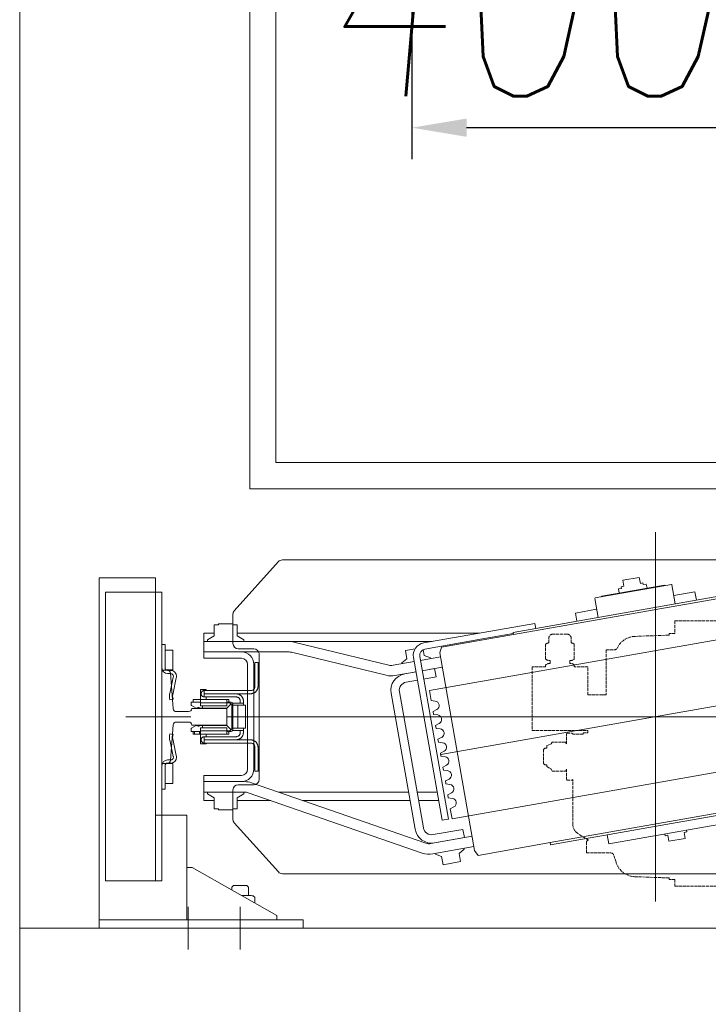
# Model space of a CAD drawing. Header units: millimetres. Extents: x 144573 to 336993, y 74252 to 247042.
# Tile 147 of 256: x 161561 to 162220, y 188780 to 189721. Entities that reach past the tile are written whole.
import ezdxf

# ---------------------------------------------------------------- set-up
doc = ezdxf.new("R2010")
doc.units = ezdxf.units.MM
doc.linetypes.add('ACAD_ISO02W100', pattern=[15, 12, -3])
doc.layers.get('Defpoints').update_dxf_attribs({"color": 255, "lineweight": 0})
for name, color, linetype, lineweight in [('DASH_25', 255, 'ACAD_ISO02W100', 0), ('NOVÁ TENKÁ', 255, 'Continuous', 0), ('OBRYSY', 255, 'Continuous', 0), ('ŽB', 255, 'Continuous', 0)]:
    doc.layers.add(name, color=color, linetype=linetype, lineweight=lineweight)
doc.layers.add('DIM_COMP_AUX', color=255, linetype='Continuous', lineweight=0, plot=False)
doc.styles.add('ROMANS', font='romans.shx', dxfattribs={"width": 0.75, "oblique": 5, "height": 200})
doc.dimstyles.new('KONE_mm', dxfattribs={"dimscale": 15, "dimtxt": 3.5, "dimasz": 3.5, "dimexe": 2, "dimexo": 0, "dimgap": 2, "dimtad": 1, "dimdec": 0, "dimrnd": 0.01, "dimzin": 0, "dimdsep": 46, "dimtxsty": 'ROMANS', "dimsah": 1, "dimcen": 0, "dimclrd": 256, "dimclre": 256, "dimclrt": 256, "dimadec": 1, "dimazin": 3, "dimtfac": 1, "dimtdec": 0, "dimtmove": 0, "dimatfit": 3, "dimfxl": 0, "dimtolj": 1, "dimtzin": 0, "dimarcsym": 0})

# ---------------------------------------------------------------- blocks, each defined once
blk = doc.blocks.new('MX20_Planview')
at = {"layer": 'DASH_25', "ltscale": 0.25}
for p, q in [((58.22, 667.01), (58.22, 679.77)), ((58.22, 679.77), (119.22, 679.77)), ((119.22, 679.77), (119.22, 626.77)), ((136, 667.74), (137.2, 668.94)), ((137.2, 668.94), (150.8, 668.94)), ((150.8, 668.94), (152, 667.74)), ((26.94, 659.85), (26.94, 646.69)), ((35.42, 664.05), (31.14, 664.05)), ((36.62, 667.01), (50.86, 667.01)), ((55.16, 662.65), (52.06, 662.65)), ((56.36, 667.01), (58.22, 667.01)), ((130.14, 660.67), (132, 661.74)), ((130.14, 648.02), (130.14, 660.67)), ((132, 661.74), (133.59, 665.71)), ((133.59, 665.71), (136, 665.71)), ((136, 665.71), (136, 667.74)), ((152, 667.74), (152, 665.71)), ((152, 665.71), (153.61, 665.71)), ((153.61, 665.71), (156, 661.74)), ((156, 661.74), (157.86, 660.67)), ((157.86, 660.67), (157.86, 648.02)), ((207.3, 664.74), (213.81, 664.77)), ((209.91, 640.94), (207.3, 664.74)), ((216.81, 637.28), (213.81, 664.77)), ((35.42, 642.49), (31.14, 642.49)), ((55.16, 643.89), (52.06, 643.89)), ((122, 646.94), (121.5, 646.44)), ((121.5, 646.44), (121.5, 641.44)), ((121.5, 641.44), (122, 640.94)), ((132, 646.94), (122, 646.94)), ((122, 640.94), (122.65, 640.94)), ((122.65, 640.94), (122.58, 640.94)), ((122.65, 630.94), (122.65, 640.94)), ((132, 646.94), (130.14, 648.02)), ((157.86, 648.02), (156, 646.94)), ((156, 646.94), (166, 646.94)), ((166, 646.94), (166.5, 646.44)), ((166.5, 641.44), (166, 640.94)), ((209.91, 640.94), (166, 640.94)), ((166.5, 646.44), (166.5, 641.44)), ((36.62, 639.53), (50.86, 639.53)), ((56.36, 639.53), (58.22, 639.53)), ((58.22, 626.77), (58.22, 639.53)), ((121.39, 630.94), (121.2, 622.63)), ((121.39, 630.94), (122.65, 630.94)), ((122.65, 630.94), (122.58, 630.94)), ((240.03, 600.58), (216.81, 637.28)), ((85.01, 626.77), (58.22, 626.77)), ((85.01, 626.77), (85.01, 608.94)), ((115.71, 626.77), (115.71, 611.82)), ((119.22, 626.77), (115.71, 626.77)), ((42, 608.94), (85.01, 608.94)), ((42, 608.94), (42, 601.25)), ((27.95, 548.94), (29.08, 581.31)), ((260.05, 548.94), (258.92, 581.31)), ((260.05, 548.94), (258.92, 581.31)), ((26.5, 548.94), (27.95, 548.94)), ((26.5, 543.5), (26.5, 548.94)), ((261.5, 548.94), (260.05, 548.94)), ((261.5, 548.94), (260.05, 548.94)), ((261.5, 543.5), (261.5, 548.94)), ((14.25, 543.5), (26.5, 543.5)), ((14.25, 493.5), (14.25, 543.5)), ((261.5, 543.5), (268, 543.5)), ((268, -543.5), (268, 543.5)), ((14.25, 493.5), (35.1, 492.94)), ((35.1, 476.71), (35.1, 492.94)), ((47.1, 476.21), (35.6, 476.21)), ((47.1, 473.21), (47.1, 476.21)), ((50.02, 473.21), (47.1, 473.21)), ((50.02, 473.21), (50.02, 471.22)), ((13.84, 423.43), (-37.67, 379.54)), ((-55.94, 233.58), (-55.94, 345.96)), ((-27.63, 164), (-52.19, 216.67)), ((-30.54, 163.5), (-30.54, 151.5)), ((-27.63, 164), (-30.04, 164)), ((-22.54, 161.5), (-22.54, 161.5)), ((-30.04, 151), (-22.54, 151)), ((-22.54, 153.5), (-22.54, 153.5)), ((-22.54, 151), (-22.54, 149)), ((-22.54, 149), (-21.79, 149)), ((-20.94, 99.71), (-20.94, 140.78)), ((-20.94, 101.71), (-20.94, 99.71)), ((-10.94, 89.71), (0, 89.71)), ((0, -89.71), (0, 89.71)), ((-10.94, -89.71), (0, -89.71)), ((-20.94, -101.71), (-20.94, -99.71)), ((-20.94, -99.71), (-20.94, -140.78)), ((-22.54, -149), (-21.79, -149)), ((-22.54, -151), (-22.54, -149)), ((-30.54, -163.5), (-30.54, -151.5)), ((-30.04, -151), (-22.54, -151)), ((-27.63, -164), (-52.19, -216.67)), ((-27.63, -164), (-30.04, -164)), ((-55.94, -233.58), (-55.94, -345.96)), ((13.84, -423.43), (-37.67, -379.54)), ((35.02, -492.94), (35.02, -476.71)), ((35.52, -476.21), (47.02, -476.21)), ((47.02, -473.21), (50.02, -473.21)), ((47.02, -473.21), (47.02, -476.21)), ((50.02, -473.21), (50.02, -471.22)), ((14.25, -493.5), (35.02, -492.94)), ((14.25, -543.5), (14.25, -493.5)), ((14.25, -543.5), (26.5, -543.5)), ((26.5, -543.5), (26.5, -548.94)), ((261.5, -543.5), (261.5, -548.94)), ((261.5, -543.5), (268, -543.5)), ((26.5, -548.94), (27.95, -548.94)), ((27.95, -548.94), (29.08, -581.31)), ((260.05, -548.94), (258.92, -581.31)), ((260.05, -548.94), (258.92, -581.31)), ((261.5, -548.94), (260.05, -548.94)), ((261.5, -548.94), (260.05, -548.94)), ((42, -608.94), (42, -601.25)), ((238.04, -601.93), (238.04, -601.93)), ((245.12, -599.63), (238.07, -601.92)), ((42, -608.94), (85.01, -608.94)), ((85.01, -613.07), (85.01, -608.94)), ((85.01, -626.77), (85.01, -608.94)), ((236, -627.94), (236, -604.77)), ((58.22, -626.77), (58.22, -639.53)), ((85.01, -626.77), (58.22, -626.77)), ((121.3, -626.77), (119.22, -626.77)), ((119.22, -679.77), (119.22, -626.77)), ((121.39, -630.94), (121.3, -626.77)), ((224, -625.92), (217.44, -636.29)), ((236, -627.94), (226, -627.94)), ((236, -627.94), (226, -627.94)), ((36.62, -639.53), (50.86, -639.53)), ((56.36, -639.53), (58.22, -639.53)), ((122.58, -630.94), (121.39, -630.94)), ((122.58, -630.94), (122.58, -640.94)), ((26.94, -646.69), (26.94, -659.85)), ((35.42, -642.49), (31.14, -642.49)), ((55.16, -643.89), (52.06, -643.89)), ((121.5, -641.44), (122, -640.94)), ((121.5, -646.44), (121.5, -641.44)), ((122, -646.94), (121.5, -646.44)), ((122.58, -640.94), (122, -640.94)), ((132, -646.94), (122, -646.94)), ((132, -646.94), (130.14, -648.02)), ((132, -646.94), (130.14, -648.02)), ((132, -646.94), (130.14, -648.02)), ((132, -646.94), (130.14, -648.02)), ((132, -646.94), (130.14, -648.02)), ((132, -646.94), (130.14, -648.02)), ((132, -646.94), (130.14, -648.02)), ((130.14, -648.02), (130.14, -660.67)), ((130.14, -648.02), (130.14, -660.67)), ((130.14, -648.02), (130.14, -660.67)), ((130.14, -648.02), (130.14, -660.67)), ((130.14, -648.02), (130.14, -660.67)), ((130.14, -648.02), (130.14, -660.67)), ((130.14, -648.02), (130.14, -660.67)), ((157.86, -648.02), (156, -646.94)), ((156, -646.94), (165.65, -646.94)), ((157.86, -648.02), (156, -646.94)), ((157.86, -648.02), (156, -646.94)), ((157.86, -648.02), (156, -646.94)), ((157.86, -648.02), (156, -646.94)), ((157.86, -660.67), (157.86, -648.02)), ((157.86, -660.67), (157.86, -648.02)), ((157.86, -660.67), (157.86, -648.02)), ((157.86, -660.67), (157.86, -648.02)), ((157.86, -660.67), (157.86, -648.02)), ((166.5, -641.44), (166, -640.94)), ((208.99, -640.94), (166, -640.94)), ((166, -646.94), (166.5, -646.44)), ((166.5, -646.44), (166.5, -641.44)), ((35.42, -664.05), (31.14, -664.05)), ((36.62, -667.01), (50.86, -667.01)), ((55.16, -662.65), (52.06, -662.65)), ((56.36, -667.01), (58.22, -667.01)), ((58.22, -667.01), (58.22, -679.77)), ((130.14, -660.67), (132, -661.74)), ((130.14, -660.67), (132, -661.74)), ((130.14, -660.67), (132, -661.74)), ((130.14, -660.67), (132, -661.74)), ((130.14, -660.67), (132, -661.74)), ((130.14, -660.67), (132, -661.74)), ((130.14, -660.67), (132, -661.74)), ((132, -661.74), (133.59, -665.71)), ((132, -661.74), (133.59, -665.71)), ((132, -661.74), (133.59, -665.71)), ((132, -661.74), (133.59, -665.71)), ((132, -661.74), (133.59, -665.71)), ((132, -661.74), (133.59, -665.71)), ((132, -661.74), (133.59, -665.71)), ((133.59, -665.71), (136, -665.71)), ((133.59, -665.71), (136, -665.71)), ((133.59, -665.71), (136, -665.71)), ((133.59, -665.71), (136, -665.71)), ((133.59, -665.71), (136, -665.71)), ((133.59, -665.71), (136, -665.71)), ((133.59, -665.71), (136, -665.71)), ((136, -665.71), (136, -667.74)), ((136, -665.71), (136, -667.74)), ((136, -665.71), (136, -667.74)), ((136, -665.71), (136, -667.74)), ((136, -665.71), (136, -667.74)), ((136, -665.71), (136, -667.74)), ((136, -667.74), (137.2, -668.94)), ((136, -667.74), (137.2, -668.94)), ((136, -667.74), (137.2, -668.94)), ((136, -667.74), (137.2, -668.94)), ((136, -667.74), (137.2, -668.94)), ((136, -667.74), (137.2, -668.94)), ((150.8, -668.94), (152, -667.74)), ((150.8, -668.94), (152, -667.74)), ((150.8, -668.94), (152, -667.74)), ((150.8, -668.94), (152, -667.74)), ((150.8, -668.94), (152, -667.74)), ((152, -665.71), (153.61, -665.71)), ((152, -667.74), (152, -665.71)), ((152, -667.74), (152, -665.71)), ((152, -667.74), (152, -665.71)), ((152, -667.74), (152, -665.71)), ((152, -667.74), (152, -665.71)), ((152, -665.71), (153.61, -665.71)), ((152, -665.71), (153.61, -665.71)), ((152, -665.71), (153.61, -665.71)), ((152, -665.71), (153.61, -665.71)), ((153.61, -665.71), (156, -661.74)), ((153.61, -665.71), (156, -661.74)), ((153.61, -665.71), (156, -661.74)), ((153.61, -665.71), (156, -661.74)), ((153.61, -665.71), (156, -661.74)), ((156, -661.74), (157.86, -660.67)), ((156, -661.74), (157.86, -660.67)), ((156, -661.74), (157.86, -660.67)), ((156, -661.74), (157.86, -660.67)), ((156, -661.74), (157.86, -660.67)), ((137.2, -668.94), (150.8, -668.94)), ((137.2, -668.94), (150.8, -668.94)), ((137.2, -668.94), (150.8, -668.94)), ((137.2, -668.94), (150.8, -668.94)), ((137.2, -668.94), (150.8, -668.94)), ((137.2, -668.94), (139.4, -668.94)), ((58.22, -679.77), (119.22, -679.77))]:
    blk.add_line(p, q, dxfattribs=at)
for centre, radius, start, end in [((31.14, 659.85), 4.2, 90, 180), ((40.59, 663.58), 5.25, 139.11761, 174.81528), ((46.89, 663.58), 5.25, 349.84147, 40.88239), ((60.33, 663.58), 5.25, 139.11761, 190.15853), ((31.14, 646.69), 4.2, 180, 270), ((40.59, 642.97), 5.25, 185.18472, 220.88239), ((46.89, 642.97), 5.25, 319.11761, 10.15853), ((60.33, 642.97), 5.25, 169.84147, 220.88239), ((107.21, 622.94), 14, 307.39164, 360), ((49.07, 580.61), 20, 117.19865, 178), ((39, 601.25), 3, 288.03429, 360), ((238.93, 580.61), 20, 2, 86.84122), ((-77.38, 530.07), 140.33, 310.54203, 335.20761), ((35.6, 476.71), 0.5, 180, 270), ((-15.94, 345.96), 40, 122.89816, 180), ((-15.94, 233.58), 40, 180, 205), ((-30.04, 163.5), 0.5, 90, 180), ((-30.04, 151.5), 0.5, 180, 270), ((-60.94, 140.78), 40, 0, 11.85223), ((-10.94, 99.71), 10, 180, 270), ((-10.94, -99.71), 10, 90, 180), ((-60.94, -140.78), 40, 348.14777, 0), ((-30.04, -151.5), 0.5, 90, 180), ((-30.04, -163.5), 0.5, 180, 270), ((-15.94, -233.58), 40, 155, 180), ((-15.94, -345.96), 40, 180, 237.10184), ((-77.38, -530.07), 140.33, 24.79239, 49.45797), ((35.52, -476.71), 0.5, 90, 180), ((49.07, -580.61), 20, 182, 242.80135), ((238.93, -580.61), 20, 288.03429, 358), ((238.93, -580.61), 20, 288.03429, 358), ((39, -601.25), 3, 360, 71.96571), ((239, -604.77), 3, 108.03429, 180), ((226, -625.94), 2, 179.41992, 270), ((40.59, -642.97), 5.25, 139.11761, 174.81528), ((46.89, -642.97), 5.25, 349.84147, 40.88239), ((60.33, -642.97), 5.25, 139.11761, 190.15853), ((208.99, -630.94), 10, 270, 327.68631), ((31.14, -646.69), 4.2, 90, 180), ((31.14, -659.85), 4.2, 180, 270), ((40.59, -663.58), 5.25, 185.18472, 220.88239), ((46.89, -663.58), 5.25, 319.11761, 10.15853), ((60.33, -663.58), 5.25, 169.84147, 220.88239)]:
    blk.add_arc(centre, radius, start, end, dxfattribs=at)
blk = doc.blocks.new('*D983')
at = {"layer": 'Defpoints', "color": 0, "transparency": 16777216}
for p in [(-429.76, 1725), (-300, 1725), (-300, 1325)]:
    blk.add_point(p, dxfattribs=at)
at = {"layer": 'DIM_COMP_AUX', "lineweight": -2, "transparency": 16777216}
for p, q in [((-300, 1725), (-459.76, 1725)), ((-429.76, 1377.5), (-429.76, 1672.5)), ((-300, 1325), (-459.76, 1325))]:
    blk.add_line(p, q, dxfattribs=at)
at = {"layer": 'DIM_COMP_AUX', "transparency": 16777216}
for points in [[(-421.01, 1672.5), (-438.51, 1672.5), (-429.76, 1725)], [(-421.01, 1377.5), (-438.51, 1377.5), (-429.76, 1325)]]:
    blk.add_solid(points, dxfattribs=at)
at = {"layer": 'DIM_COMP_AUX', "transparency": 16777216, "insert": (-299.76, 1525), "char_height": 200, "attachment_point": 5, "rotation": 270, "style": 'ROMANS'}
blk.add_mtext('\\A1;400.0', dxfattribs=at)
blk = doc.blocks.new('10030_Elevator_0')
at = {"layer": 'NOVÁ TENKÁ'}
for p, q in [((-1195, 2024), (-1195, 1829)), ((-1195, 2024), (-1187, 2024)), ((-1187, 2024), (-1187, 1940)), ((-1187, 2024), (-860, 2024)), ((-1187, 2024), (-1187, 1884)), ((-860, 2018), (-860, 2024)), ((-873.99, 2018), (-1149.99, 2018)), ((-1149.99, 2018), (-1149.99, 1964)), ((-873.99, 1964), (-873.99, 2018)), ((-860, 2018), (-860, 1970)), ((-993, 1936.41), (-993, 1998.61)), ((-873.99, 1970), (-1149.99, 1970)), ((-1087, 1940), (-1087, 1970)), ((-860, 1970), (-1087, 1970)), ((-923.99, 1970), (-1071.99, 1970)), ((-873.99, 1964), (-1149.99, 1964)), ((-1062.24, 1961), (-1062.24, 1964)), ((-1062.24, 1961), (-1039.74, 1961)), ((-1039.74, 1961), (-1056.74, 1961)), ((-1056.74, 1961), (-1056.74, 1953.58)), ((-1037.74, 1953.58), (-1037.74, 1960)), ((-1037.24, 1958.5), (-1037.24, 1955.5)), ((-1034.24, 1958.5), (-1034.24, 1955.5)), ((-951.74, 1958.5), (-951.74, 1955.5)), ((-948.74, 1958.5), (-948.74, 1955.5)), ((-948.24, 1953.58), (-948.24, 1960)), ((-923.74, 1961), (-946.24, 1961)), ((-946.24, 1961), (-929.24, 1961)), ((-929.24, 1961), (-929.24, 1953.58)), ((-923.74, 1961), (-923.74, 1964)), ((-1056.74, 1953.58), (-1047.24, 1953.58)), ((-1047.24, 1953.58), (-1037.74, 1953.58)), ((-1031.01, 1953.11), (-1016.53, 1956.16)), ((-1030.14, 1950.24), (-1015.66, 1953.29)), ((-1009.24, 1956.24), (-1009.92, 1953.31)), ((-976.74, 1956.24), (-976.07, 1953.31)), ((-955.85, 1950.24), (-970.33, 1953.29)), ((-954.97, 1953.11), (-969.45, 1956.16)), ((-938.74, 1953.58), (-948.24, 1953.58)), ((-929.24, 1953.58), (-938.74, 1953.58)), ((-1187, 1940), (-1137, 1940)), ((-1137, 1940), (-1087, 1940)), ((-1137, 1935), (-1137, 1939.81)), ((-1174.62, 1939), (-1215.38, 1939)), ((-1137, 1935), (-1183, 1854)), ((-1073, 1924), (-1073, 1914)), ((-1065, 1924), (-1073, 1924)), ((-1065, 1924), (-1065, 1884.68)), ((-1065, 1924), (-1049, 1924)), ((-1055, 1924), (-1055, 1888)), ((-1049, 1924), (-1049, 1888)), ((-921, 1924), (-937, 1924)), ((-937, 1888), (-937, 1924)), ((-931, 1888), (-931, 1924)), ((-931, 1888), (-931, 1924)), ((-921, 1924), (-921, 1842.4)), ((-921, 1924), (-913, 1924)), ((-921, 1705.61), (-921, 1924)), ((-913, 1914), (-913, 1924)), ((-1081, 1909.92), (-1081, 1914)), ((-1070.33, 1914), (-1081, 1914)), ((-1070.33, 1914), (-1066.72, 1920.25)), ((-1066.72, 1920.25), (-1065, 1920.25)), ((-919.28, 1920.25), (-921, 1920.25)), ((-915.67, 1914), (-919.28, 1920.25)), ((-905, 1914), (-915.67, 1914)), ((-905, 1909.92), (-905, 1914)), ((-1082, 1896.08), (-1082, 1909.92)), ((-1081, 1909.92), (-1082, 1909.92)), ((-905, 1909.92), (-904, 1909.92)), ((-904, 1896.08), (-904, 1909.92)), ((-1155.75, 1897), (-1158.58, 1897)), ((-1154.15, 1895.4), (-1155.75, 1897)), ((-1154.15, 1889), (-1154.15, 1895.4)), ((-1094.43, 1894.72), (-1141.34, 1852.49)), ((-1091.08, 1896), (-1063, 1896)), ((-1081, 1896.08), (-1082, 1896.08)), ((-1081, 1892), (-1081, 1896.08)), ((-923, 1896), (-894.92, 1896)), ((-905, 1896.08), (-904, 1896.08)), ((-905, 1896.08), (-905, 1892)), ((-844.66, 1852.49), (-891.57, 1894.72)), ((-1174.62, 1889), (-1215.38, 1889)), ((-1187, 1884), (-1187, 1829)), ((-1164, 1881), (-1164, 1887.46)), ((-1154.15, 1882.6), (-1154.15, 1889)), ((-1081, 1892), (-1070.33, 1892)), ((-1073, 1859.91), (-1073, 1892)), ((-1070.33, 1892), (-1066.72, 1885.75)), ((-1066.72, 1885.75), (-1065, 1885.75)), ((-1058, 1891), (-1058, 1876)), ((-931, 1888), (-931, 1842.4)), ((-928, 1876), (-928, 1891)), ((-919.28, 1885.75), (-921, 1885.75)), ((-915.67, 1892), (-919.28, 1885.75)), ((-905, 1892), (-915.67, 1892)), ((-913, 1660.24), (-913, 1892)), ((-1170.99, 1875.14), (-1165.29, 1875.14)), ((-1164, 1881), (-1155.75, 1881)), ((-1164, 1878.61), (-1164, 1881)), ((-1155.75, 1881), (-1154.15, 1882.6)), ((-1065.55, 1881.41), (-1123.25, 1714.91)), ((-1056.1, 1878.13), (-1113.8, 1711.63)), ((-1043, 1882), (-993, 1882)), ((-1043, 1876), (-993, 1876)), ((-993, 1882), (-943, 1882)), ((-993, 1876), (-943, 1876)), ((775, 1880), (-775, 1880)), ((-775, 1880), (-775, 205)), ((-933, 1871), (-1053, 1871)), ((750, 1855), (-750, 1855)), ((-750, 1855), (-750, 205)), ((-1143, 1848.77), (-1143, 1135.23)), ((-1065, 1852.46), (-1065, 1728.08)), ((-843, 1135.23), (-843, 1848.77)), ((-931.28, 1840.03), (-953.32, 1749.4)), ((-921.57, 1837.67), (-943.6, 1747.04)), ((-1195, 1829), (-1187, 1829)), ((-1073, 1829.37), (-1073, 1726.67)), ((-970.55, 1744.74), (-1100.54, 1721.82)), ((-940.16, 1722.68), (-943.74, 1742.94)), ((-969.16, 1736.86), (-1099.15, 1713.94)), ((-950.01, 1720.94), (-953.58, 1741.2)), ((-942.25, 1734.5), (-941.52, 1734.62)), ((-941.52, 1734.62), (-937.44, 1729.76)), ((-1091.91, 1695.92), (-936.31, 1723.36)), ((-957.98, 1719.54), (-959.89, 1730.37)), ((-950.1, 1720.93), (-952.01, 1731.76)), ((-950.63, 1723.93), (-950.54, 1723.95)), ((-929.56, 1731.15), (-937.44, 1729.76)), ((-929.56, 1731.15), (-927.9, 1721.72)), ((-1090.87, 1690.01), (-935.27, 1717.45)), ((-1073, 1718.55), (-1073, 1699.26)), ((-1065, 1719.96), (-1065, 1700.67)), ((-954.85, 1701.81), (-956.94, 1713.63)), ((-949.06, 1715.02), (-946.98, 1703.2)), ((-945.58, 1695.83), (-948.97, 1715.03)), ((-948.88, 1713.98), (-948.79, 1714)), ((-935.74, 1697.57), (-939.12, 1716.77)), ((-934.49, 1713.02), (-928.78, 1714.03)), ((-922.41, 1713.62), (-903.66, 1607.27)), ((-1124.05, 1704.89), (-1117.12, 1665.58)), ((-1114.2, 1706.62), (-1107.27, 1667.32)), ((-1105.64, 1704.67), (-1100.61, 1676.11)), ((-991.26, 1700.17), (-990.74, 1704.11)), ((-987.88, 1704.62), (-990.74, 1704.11)), ((-987.88, 1704.62), (-986.04, 1701.09)), ((-977.97, 1702.51), (-977.45, 1706.46)), ((-967.89, 1708.14), (-977.45, 1706.46)), ((-895.48, 1297.48), (-967.89, 1708.14)), ((-937.39, 1706.92), (-936.66, 1707.05)), ((-934.49, 1713.02), (-936.66, 1707.05)), ((-928.32, 1712.58), (-918.6, 1657.43)), ((-1126.53, 1696.42), (-1134.4, 1695.03)), ((-1131.45, 1678.29), (-1134.4, 1695.03)), ((-1124.35, 1702.39), (-1126.53, 1696.42)), ((-1124.35, 1702.39), (-1123.63, 1702.51)), ((-1120.97, 1664.91), (-931.89, 1698.25)), ((-1108.48, 1674.72), (-1113.52, 1703.28)), ((-1091.91, 1695.92), (-1090.87, 1690.01)), ((-1044.44, 1690.79), (-1043.92, 1694.74)), ((-1041.06, 1695.24), (-1043.92, 1694.74)), ((-1041.06, 1695.24), (-1039.22, 1691.71)), ((-1031.15, 1693.14), (-1030.63, 1697.08)), ((-1027.76, 1697.58), (-1030.63, 1697.08)), ((-1027.76, 1697.58), (-1025.93, 1694.06)), ((-1017.85, 1695.48), (-1017.33, 1699.42)), ((-1014.47, 1699.93), (-1017.33, 1699.42)), ((-1014.47, 1699.93), (-1012.63, 1696.4)), ((-1004.56, 1697.83), (-1004.04, 1701.77)), ((-1001.17, 1702.27), (-1004.04, 1701.77)), ((-1001.17, 1702.27), (-999.34, 1698.75)), ((-954.85, 1701.81), (-946.98, 1703.2)), ((-931.89, 1698.25), (-926.53, 1696.65)), ((-926.53, 1696.65), (-914.37, 1627.72)), ((-1110.47, 1685.49), (-1110.38, 1685.5)), ((-1080.94, 1688.21), (-1090.5, 1686.52)), ((-1018.09, 1275.86), (-1090.5, 1686.52)), ((-1080.94, 1688.21), (-1079.11, 1684.68)), ((-1071.03, 1686.1), (-1070.51, 1690.05)), ((-1067.65, 1690.55), (-1070.51, 1690.05)), ((-1067.65, 1690.55), (-1065.81, 1687.02)), ((-1057.74, 1688.45), (-1057.22, 1692.39)), ((-1054.35, 1692.9), (-1057.22, 1692.39)), ((-1054.35, 1692.9), (-1052.52, 1689.37)), ((-1123.57, 1679.68), (-1131.45, 1678.29)), ((-1123.57, 1679.68), (-1119.49, 1674.81)), ((-1100.61, 1676.11), (-1108.48, 1674.72)), ((-1119.49, 1674.81), (-1118.77, 1674.94)), ((-1125.46, 1661.58), (-1120.97, 1664.91)), ((-1113.3, 1592.64), (-1125.46, 1661.58)), ((-918.6, 1657.43), (-913.39, 1627.89)), ((-912.4, 1628.06), (-914.37, 1627.72)), ((-914.37, 1627.72), (-872.7, 1391.36)), ((-912.4, 1628.06), (-870.73, 1391.71)), ((-903.66, 1607.27), (-908.58, 1606.4)), ((-1115.27, 1592.29), (-1113.3, 1592.64)), ((-1073.6, 1355.94), (-1115.27, 1592.29)), ((-1071.63, 1356.28), (-1113.3, 1592.64)), ((-893.76, 1568.39), (-901.64, 1567)), ((-890.2, 1548.21), (-893.76, 1568.39)), ((-898.08, 1546.82), (-879.86, 1550.03)), ((-879.86, 1550.03), (-879.28, 1549.62)), ((-879.28, 1549.62), (-866.43, 1476.75)), ((-1105.72, 1538.13), (-1114.59, 1536.56)), ((-1092.01, 1408.54), (-1114.59, 1536.56)), ((-877.66, 1543.31), (-878.24, 1543.71)), ((-867.06, 1483.24), (-877.66, 1543.31)), ((-874.71, 1526.57), (-870.77, 1527.26)), ((-870.25, 1524.31), (-870.77, 1527.26)), ((-870.25, 1524.31), (-868.67, 1524.58)), ((-868.67, 1524.58), (-868.24, 1522.12)), ((-862.52, 1523.13), (-868.24, 1522.12)), ((-862.52, 1523.13), (-859.75, 1507.37)), ((-865.46, 1506.37), (-859.75, 1507.37)), ((-865.46, 1506.37), (-865.02, 1503.9)), ((-870.02, 1499.98), (-866.08, 1500.67)), ((-866.6, 1503.63), (-865.02, 1503.9)), ((-866.08, 1500.67), (-866.6, 1503.63)), ((-1106.26, 1480.15), (-1111.98, 1479.14)), ((-1109.2, 1463.39), (-1111.98, 1479.14)), ((-1105.12, 1482.89), (-1106.7, 1482.61)), ((-1106.26, 1480.15), (-1106.7, 1482.61)), ((-867.06, 1483.24), (-867.47, 1482.66)), ((-885.05, 1472.96), (-866.83, 1476.17)), ((-873.61, 1454.16), (-877.17, 1474.34)), ((-866.43, 1476.75), (-866.83, 1476.17)), ((-1103.48, 1464.4), (-1109.2, 1463.39)), ((-1103.05, 1461.93), (-1103.48, 1464.4)), ((-1101.48, 1462.21), (-1103.05, 1461.93)), ((-873.61, 1454.16), (-881.49, 1452.77))]:
    blk.add_line(p, q, dxfattribs=at)
at = {"layer": 'NOVÁ TENKÁ', "ltscale": 3}
for p, q in [((-948.5, 1964), (-1037.5, 1964)), ((-1037.5, 1964), (-1037.5, 1958.78)), ((-948.5, 1958.78), (-948.5, 1964)), ((-1034.72, 1955.79), (-1000.77, 1953.21)), ((-998, 1950.22), (-998, 1938.4)), ((-988, 1938.4), (-988, 1950.22)), ((-985.22, 1953.21), (-951.27, 1955.79)), ((-1000.94, 1935.4), (-1000.94, 1935.4)), ((-1000.94, 1935.4), (-1000.94, 1902)), ((-985.06, 1902), (-985.06, 1935.4)), ((-985.06, 1935.4), (-985.06, 1935.4)), ((-1000.94, 1902), (-985.06, 1902))]:
    blk.add_line(p, q, dxfattribs=at)
at = {"layer": 'NOVÁ TENKÁ', "ltscale": 0.33}
for p, q in [((-993, 1902), (-993, 1082)), ((-956.78, 1286.67), (-1029.2, 1697.33)), ((-1169.57, 1492), (-816.43, 1492))]:
    blk.add_line(p, q, dxfattribs=at)
at = {"layer": 'NOVÁ TENKÁ'}
for points in [[(-1187, 1950), (-1187, 1854), (-1183, 1854)], [(-1009.54, 1934.02), (-1006.98, 1934.02)], [(-1009.54, 1927.05), (-1009.54, 1934.02)], [(-1009.54, 1932.96), (-1006.98, 1932.96)], [(-1006.98, 1936.05), (-1004.6, 1936.05)], [(-1006.98, 1936.05), (-1006.98, 1934.02)], [(-1006.98, 1934.02), (-1006.98, 1927.05)], [(-1003.72, 1935.52), (-1003.89, 1935.7), (-1004.07, 1935.87), (-1004.34, 1935.96), (-1004.6, 1936.05)], [(-1003.72, 1935.52), (-1001.42, 1931.29)], [(-1001.69, 1929.61), (-1001.51, 1929.79), (-1001.34, 1929.96), (-1001.25, 1930.23), (-1001.25, 1930.49)], [(-1001.25, 1930.76), (-1001.25, 1931.02), (-1001.42, 1931.29)], [(-1001.25, 1930.76), (-1001.25, 1930.49)], [(-984.66, 1931.29), (-984.75, 1931.02), (-984.75, 1930.76)], [(-984.75, 1930.49), (-984.75, 1930.76)], [(-984.75, 1930.49), (-984.75, 1930.23), (-984.66, 1929.96), (-984.49, 1929.79), (-984.31, 1929.61)], [(-984.66, 1931.29), (-982.28, 1935.52)], [(-981.4, 1936.05), (-981.66, 1935.96), (-981.93, 1935.87), (-982.11, 1935.7), (-982.28, 1935.52)], [(-981.4, 1936.05), (-979.02, 1936.05)], [(-979.02, 1936.05), (-979.02, 1934.02)], [(-979.02, 1934.02), (-976.46, 1934.02)], [(-979.02, 1927.05), (-979.02, 1934.02)], [(-976.46, 1934.02), (-976.46, 1927.05)], [(-1003.54, 1927.05), (-1018.98, 1927.05)], [(-1018.98, 1927.05), (-1018.98, 1921.49)], [(-1018.98, 1921.49), (-1018.1, 1921.49)], [(-1015.1, 1926.52), (-1015.36, 1926.52), (-1015.71, 1926.43), (-1015.98, 1926.43), (-1016.24, 1926.26), (-1016.51, 1926.17), (-1016.77, 1925.99), (-1017.04, 1925.82), (-1017.21, 1925.64), (-1017.39, 1925.46), (-1017.57, 1925.2), (-1017.74, 1924.93), (-1017.83, 1924.67), (-1018.01, 1924.41), (-1018.01, 1924.05), (-1018.1, 1923.79), (-1018.1, 1923.52)], [(-1015.1, 1923.52), (-1018.1, 1923.52)], [(-1018.1, 1923.52), (-1018.1, 1879.07)], [(-1012.01, 1923.52), (-1012.01, 1923.79), (-1012.1, 1924.05), (-1012.19, 1924.41), (-1012.27, 1924.67), (-1012.36, 1924.93), (-1012.54, 1925.2), (-1012.72, 1925.46), (-1012.89, 1925.64), (-1013.16, 1925.82), (-1013.33, 1925.99), (-1013.6, 1926.17), (-1013.86, 1926.26), (-1014.13, 1926.43), (-1014.48, 1926.43), (-1014.74, 1926.52), (-1015.1, 1926.52)], [(-1015.1, 1923.52), (-1015.1, 1879.07)], [(-1015.01, 1923.52), (-1015.1, 1923.52)], [(-1015.1, 1923.52), (-1015.1, 1923.52)], [(-1015.1, 1921.49), (-1015.01, 1921.49)], [(-1015.01, 1923.52), (-1012.01, 1923.52)], [(-1015.01, 1893), (-1015.01, 1923.52)], [(-1012.01, 1893), (-1012.01, 1923.52)], [(-1012.01, 1921.49), (-1009.54, 1921.49)], [(-1009.54, 1928.11), (-1006.98, 1928.11)], [(-1009.54, 1902), (-1009.54, 1927.05)], [(-1006.45, 1902), (-1006.45, 1927.05)], [(-1003.54, 1927.05), (-1003.54, 1902)], [(-1001.25, 1925.02), (-1003.54, 1925.02)], [(-1002.04, 1928.99), (-1001.95, 1929.35), (-1001.69, 1929.61)], [(-1001.69, 1928.37), (-1001.95, 1928.73), (-1002.04, 1928.99)], [(-1001.25, 1927.58), (-1001.25, 1927.85), (-1001.34, 1928.02), (-1001.51, 1928.29), (-1001.69, 1928.37)], [(-1001.25, 1927.58), (-1001.25, 1902)], [(-984.31, 1928.37), (-984.49, 1928.29), (-984.66, 1928.02), (-984.75, 1927.85), (-984.75, 1927.58)], [(-984.75, 1902), (-984.75, 1927.58)], [(-982.55, 1925.02), (-984.75, 1925.02)], [(-984.05, 1928.99), (-984.13, 1929.35), (-984.31, 1929.61)], [(-984.31, 1928.37), (-984.13, 1928.73), (-984.05, 1928.99)], [(-982.55, 1927.05), (-967.02, 1927.05)], [(-982.55, 1902), (-982.55, 1927.05)], [(-979.64, 1927.05), (-979.64, 1902)], [(-976.46, 1927.05), (-976.46, 1902)], [(-976.46, 1921.49), (-973.99, 1921.49)], [(-970.99, 1926.52), (-971.26, 1926.52), (-971.61, 1926.43), (-971.87, 1926.43), (-972.14, 1926.26), (-972.4, 1926.17), (-972.67, 1925.99), (-972.93, 1925.82), (-973.11, 1925.64), (-973.28, 1925.46), (-973.46, 1925.2), (-973.64, 1924.93), (-973.73, 1924.67), (-973.9, 1924.41), (-973.9, 1924.05), (-973.99, 1923.79), (-973.99, 1923.52)], [(-973.99, 1923.52), (-973.99, 1893)], [(-970.99, 1923.52), (-973.99, 1923.52)], [(-967.9, 1923.52), (-967.9, 1923.79), (-967.99, 1924.05), (-968.08, 1924.41), (-968.17, 1924.67), (-968.26, 1924.93), (-968.43, 1925.2), (-968.61, 1925.46), (-968.79, 1925.64), (-969.05, 1925.82), (-969.23, 1925.99), (-969.49, 1926.17), (-969.76, 1926.26), (-970.02, 1926.43), (-970.37, 1926.43), (-970.64, 1926.52), (-970.99, 1926.52)], [(-970.99, 1923.52), (-970.99, 1893)], [(-970.9, 1923.52), (-970.99, 1923.52)], [(-970.99, 1923.52), (-970.99, 1923.52)], [(-970.99, 1921.49), (-970.9, 1921.49)], [(-970.9, 1879.07), (-970.9, 1923.52)], [(-970.9, 1923.52), (-967.9, 1923.52)], [(-967.9, 1879.07), (-967.9, 1923.52)], [(-967.9, 1921.49), (-967.02, 1921.49)], [(-967.02, 1921.49), (-967.02, 1927.05)], [(-1003.54, 1902), (-1009.54, 1902)], [(-1009.54, 1900.06), (-1009.54, 1902)], [(-1006.98, 1902), (-1006.98, 1900.06)], [(-1006.28, 1899), (-1006.28, 1902)], [(-1005.39, 1897.85), (-1001.25, 1902)], [(-1001.25, 1902), (-984.75, 1902)], [(-984.75, 1902), (-980.61, 1897.85)], [(-976.46, 1902), (-982.55, 1902)], [(-979.72, 1902), (-979.72, 1899)], [(-979.02, 1900.06), (-979.02, 1902)], [(-976.46, 1902), (-976.46, 1900.06)], [(-1015.01, 1893), (-1015.01, 1892.65), (-1015.01, 1892.3), (-1014.92, 1891.94), (-1014.83, 1891.59), (-1014.83, 1891.24), (-1014.66, 1890.97), (-1014.57, 1890.62), (-1014.48, 1890.27), (-1014.3, 1890), (-1014.13, 1889.65), (-1014.04, 1889.39), (-1013.77, 1889.12), (-1013.6, 1888.86), (-1013.42, 1888.59), (-1013.16, 1888.33), (-1012.98, 1888.06), (-1012.72, 1887.89), (-1012.45, 1887.62), (-1012.19, 1887.45), (-1011.92, 1887.18), (-1011.66, 1887), (-1011.3, 1886.83), (-1011.04, 1886.74), (-1010.77, 1886.56), (-1010.42, 1886.47), (-1010.07, 1886.3), (-1009.72, 1886.21), (-1009.45, 1886.21), (-1009.1, 1886.12), (-1008.75, 1886.03), (-1008.39, 1886.03), (-1008.04, 1886.03)], [(-1012.01, 1893), (-1012.01, 1892.65), (-1011.92, 1892.21), (-1011.83, 1891.86), (-1011.66, 1891.5), (-1011.57, 1891.15), (-1011.3, 1890.8), (-1011.13, 1890.44), (-1010.86, 1890.18), (-1010.6, 1889.92), (-1010.25, 1889.74), (-1009.89, 1889.47), (-1009.54, 1889.3), (-1009.19, 1889.21), (-1008.83, 1889.12), (-1008.39, 1889.03), (-1008.04, 1889.03)], [(-1009.54, 1900.06), (-1006.98, 1900.06)], [(-1006.98, 1898.03), (-1006.98, 1900.06)], [(-1006.98, 1900.06), (-1003.98, 1896)], [(-1006.98, 1898.03), (-1006.98, 1897.59), (-1006.89, 1897.24), (-1006.63, 1896.88), (-1006.45, 1896.62), (-1006.1, 1896.35), (-1005.75, 1896.18), (-1005.39, 1896.09), (-1005.04, 1896)], [(-1006.01, 1896.27), (-1006.01, 1893.62)], [(-1006.01, 1886.03), (-1006.01, 1893.53)], [(-1005.04, 1896), (-1003.98, 1896)], [(-1004.78, 1897.06), (-981.22, 1897.06)], [(-1003.98, 1884.01), (-1003.98, 1896)], [(-1003.98, 1896), (-982.02, 1896)], [(-982.02, 1896), (-979.02, 1900.06)], [(-982.02, 1896), (-982.02, 1884.01)], [(-982.02, 1896), (-981.05, 1896)], [(-981.05, 1896), (-980.61, 1896.09), (-980.25, 1896.18), (-979.9, 1896.35), (-979.55, 1896.62), (-979.37, 1896.88), (-979.2, 1897.24), (-979.02, 1897.59), (-979.02, 1898.03)], [(-979.99, 1893.62), (-979.99, 1896.27)], [(-979.99, 1886.03), (-979.99, 1893.53)], [(-979.02, 1898.03), (-979.02, 1900.06)], [(-979.02, 1900.06), (-976.46, 1900.06)], [(-978.05, 1886.03), (-977.61, 1886.03), (-977.25, 1886.03), (-976.9, 1886.12), (-976.64, 1886.21), (-976.28, 1886.21), (-975.93, 1886.3), (-975.58, 1886.47), (-975.31, 1886.56), (-974.96, 1886.74), (-974.7, 1886.83), (-974.34, 1887), (-974.08, 1887.18), (-973.81, 1887.45), (-973.55, 1887.62), (-973.28, 1887.89), (-973.02, 1888.06), (-972.84, 1888.33), (-972.58, 1888.59), (-972.4, 1888.86), (-972.23, 1889.12), (-972.05, 1889.39), (-971.87, 1889.65), (-971.7, 1890), (-971.52, 1890.27), (-971.43, 1890.62), (-971.34, 1890.97), (-971.26, 1891.24), (-971.17, 1891.59), (-971.08, 1891.94), (-971.08, 1892.3), (-970.99, 1892.65), (-970.99, 1893)], [(-978.05, 1889.03), (-977.61, 1889.03), (-977.17, 1889.12), (-976.81, 1889.21), (-976.46, 1889.3), (-976.11, 1889.47), (-975.75, 1889.74), (-975.49, 1889.92), (-975.14, 1890.18), (-974.96, 1890.44), (-974.7, 1890.8), (-974.52, 1891.15), (-974.34, 1891.5), (-974.17, 1891.86), (-974.08, 1892.21), (-973.99, 1892.65), (-973.99, 1893)], [(-1006.98, 1889.03), (-1008.04, 1889.03)], [(-1006.98, 1886.03), (-1008.04, 1886.03)], [(-1006.98, 1889.03), (-1006.01, 1889.03)], [(-1006.01, 1886.03), (-1006.98, 1886.03)], [(-1003.98, 1886.03), (-1006.01, 1886.03)], [(-1003.98, 1891.5), (-982.02, 1891.5)], [(-982.02, 1884.01), (-1003.98, 1884.01)], [(-979.99, 1886.03), (-982.02, 1886.03)], [(-979.99, 1889.03), (-979.02, 1889.03)], [(-979.02, 1886.03), (-979.99, 1886.03)], [(-978.05, 1889.03), (-979.02, 1889.03)], [(-978.05, 1886.03), (-979.02, 1886.03)], [(-1022.15, 1875.01), (-1045, 1875.01)], [(-1045, 1872.01), (-1045, 1875.01)], [(-1022.15, 1872.01), (-1021.71, 1872.01), (-1021.36, 1872.1), (-1021.01, 1872.1), (-1020.74, 1872.18), (-1020.39, 1872.27), (-1020.04, 1872.36), (-1019.68, 1872.45), (-1019.42, 1872.54), (-1019.07, 1872.71), (-1018.8, 1872.89), (-1018.45, 1873.07), (-1018.18, 1873.24), (-1017.92, 1873.42), (-1017.65, 1873.6), (-1017.39, 1873.86), (-1017.13, 1874.04), (-1016.95, 1874.3), (-1016.68, 1874.57), (-1016.51, 1874.83), (-1016.33, 1875.1), (-1016.16, 1875.36), (-1015.98, 1875.71), (-1015.8, 1875.98), (-1015.63, 1876.33), (-1015.54, 1876.6), (-1015.45, 1876.95), (-1015.36, 1877.3), (-1015.27, 1877.65), (-1015.18, 1877.92), (-1015.18, 1878.27), (-1015.1, 1878.62), (-1015.1, 1879.07)], [(-1022.15, 1875.01), (-1021.71, 1875.01), (-1021.27, 1875.1), (-1020.92, 1875.18), (-1020.57, 1875.36), (-1020.21, 1875.54), (-1019.86, 1875.71), (-1019.6, 1875.98), (-1019.24, 1876.15), (-1019.07, 1876.51), (-1018.8, 1876.77), (-1018.63, 1877.12), (-1018.45, 1877.48), (-1018.27, 1877.83), (-1018.18, 1878.18), (-1018.1, 1878.62), (-1018.1, 1879.07)], [(-970.9, 1879.07), (-970.9, 1878.62), (-970.9, 1878.27), (-970.82, 1877.92), (-970.73, 1877.65), (-970.73, 1877.3), (-970.55, 1876.95), (-970.46, 1876.6), (-970.37, 1876.33), (-970.2, 1875.98), (-970.02, 1875.71), (-969.93, 1875.36), (-969.67, 1875.1), (-969.49, 1874.83), (-969.32, 1874.57), (-969.05, 1874.3), (-968.87, 1874.04), (-968.61, 1873.86), (-968.35, 1873.6), (-968.08, 1873.42), (-967.82, 1873.24), (-967.55, 1873.07), (-967.2, 1872.89), (-966.93, 1872.71), (-966.67, 1872.54), (-966.32, 1872.45), (-965.96, 1872.36), (-965.61, 1872.27), (-965.35, 1872.18), (-964.99, 1872.1), (-964.64, 1872.1), (-964.29, 1872.01), (-963.93, 1872.01)], [(-967.9, 1879.07), (-967.9, 1878.62), (-967.82, 1878.18), (-967.73, 1877.83), (-967.55, 1877.48), (-967.46, 1877.12), (-967.2, 1876.77), (-967.02, 1876.51), (-966.76, 1876.15), (-966.4, 1875.98), (-966.14, 1875.71), (-965.79, 1875.54), (-965.43, 1875.36), (-965.08, 1875.18), (-964.73, 1875.1), (-964.29, 1875.01), (-963.93, 1875.01)], [(-941, 1875.01), (-963.93, 1875.01)], [(-941, 1872.01), (-941, 1875.01)], [(-1022.15, 1872.01), (-1045, 1872.01)], [(-941, 1872.01), (-963.93, 1872.01)]]:
    blk.add_lwpolyline(points, dxfattribs=at)
for centre, radius, start, end in [((-1039.74, 1958.5), 5.5, 0, 90), ((-1039.74, 1958.5), 2.5, 0, 90), ((-946.24, 1958.5), 5.5, 90, 180), ((-946.24, 1958.5), 2.5, 90, 180), ((-1031.74, 1955.5), 5.5, 180, 270), ((-1031.74, 1955.5), 2.5, 180, 270), ((-1031.74, 1955.5), 2.5, 270, 286.94645), ((-1031.74, 1955.5), 5.5, 270, 286.94645), ((-1012.74, 1943.72), 13, 74.3815, 106.94645), ((-1012.74, 1943.72), 10, 73.57492, 106.94645), ((-973.24, 1943.72), 13, 73.05355, 105.6185), ((-973.24, 1943.72), 10, 73.05355, 106.42508), ((-954.24, 1955.5), 5.5, 253.05355, 270), ((-954.24, 1955.5), 2.5, 253.05355, 270), ((-954.24, 1955.5), 5.5, 270, 0), ((-954.24, 1955.5), 2.5, 270, 0), ((-1091.08, 1891), 5, 90, 131.98721), ((-1063, 1891), 5, 0, 90), ((-923, 1891), 5, 90, 180), ((-894.92, 1891), 5, 48.01279, 90), ((-1075, 1884.68), 10, 340.88717, 0), ((-1075, 1884.68), 20, 340.88717, 0), ((-1043, 1888), 12, 180, 270), ((-1043, 1888), 6, 180, 270), ((-943, 1888), 12, 270, 0), ((-943, 1888), 6, 270, 0), ((-1169.29, 1878.61), 5.29, 319.11761, 0), ((-1053, 1876), 5, 180, 270), ((-933, 1876), 5, 270, 0), ((-1138, 1848.77), 5, 131.98721, 180), ((-848, 1848.77), 5, 0, 48.01279), ((-941, 1842.4), 10, 346.33331, 0), ((-941, 1842.4), 20, 346.33331, 0), ((-967.77, 1728.98), 16, 10, 100), ((-933.89, 1744.67), 20, 166.33331, 190), ((-933.89, 1744.67), 10, 166.33331, 190), ((-967.77, 1728.98), 8, 10, 100), ((-934.23, 1711.54), 12, 10, 100), ((-1104.35, 1708.36), 20, 160.88717, 190), ((-1097.76, 1706.06), 16, 100, 190), ((-1097.76, 1706.06), 8, 100, 190), ((-934.23, 1711.54), 6, 10, 100), ((-1104.35, 1708.36), 10, 160.88717, 190), ((-1022.11, 1696.04), 4.3, 207.5, 352.5), ((-1008.82, 1698.39), 4.3, 207.5, 352.5), ((-995.52, 1700.73), 4.3, 207.5, 352.5), ((-982.23, 1703.08), 4.3, 207.5, 352.5), ((-1075.29, 1686.67), 4.3, 207.5, 352.5), ((-1062, 1689.01), 4.3, 207.5, 352.5), ((-1048.7, 1691.35), 4.3, 207.5, 352.5), ((-1035.41, 1693.7), 4.3, 207.5, 352.5)]:
    blk.add_arc(centre, radius, start, end, dxfattribs=at)
at = {"layer": 'NOVÁ TENKÁ', "ltscale": 3}
for centre, start, end in [((-1034.5, 1958.78), 180.00001, 265.65677), ((-951.5, 1958.78), 274.34323, 0.00002), ((-1001, 1950.22), 0.00001, 85.65677), ((-985, 1950.22), 94.34323, 180.00001), ((-1001, 1938.4), 271.14599, 0.00001), ((-985, 1938.4), 180.00001, 268.85401)]:
    blk.add_arc(centre, 3, start, end, dxfattribs=at)
at = {"layer": 'NOVÁ TENKÁ', "rotation": 180}
blk.add_blockref('MX20_Planview', (-887, 930), dxfattribs=at)
at = {"layer": 'DIM_COMP_AUX'}
dim = blk.add_linear_dim(base=(-429.76, 1725), p1=(-300, 1325), p2=(-300, 1725), angle=90, dimstyle='KONE_mm', override={"dimdec": 1}, dxfattribs=at)
dim.commit()
dim.dimension.update_dxf_attribs({"geometry": '*D983', "text_midpoint": (-429.76, 1525), "dimtype": 128})

msp = doc.modelspace()

# ---------------------------------------------------------------- linework, layer by layer
at = {"layer": 'OBRYSY'}
msp.add_line((163661.48, 188852.759), (161561.48, 188852.759), dxfattribs=at)
at = {"layer": 'ŽB'}
msp.add_line((161561.48, 191055.259), (161561.48, 186530.259), dxfattribs=at)

# ---------------------------------------------------------------- block references
at = {"rotation": 90}
msp.add_blockref('10030_Elevator_0', (163661.479, 190047.758), dxfattribs=at)

doc.saveas('drawing.dxf')
